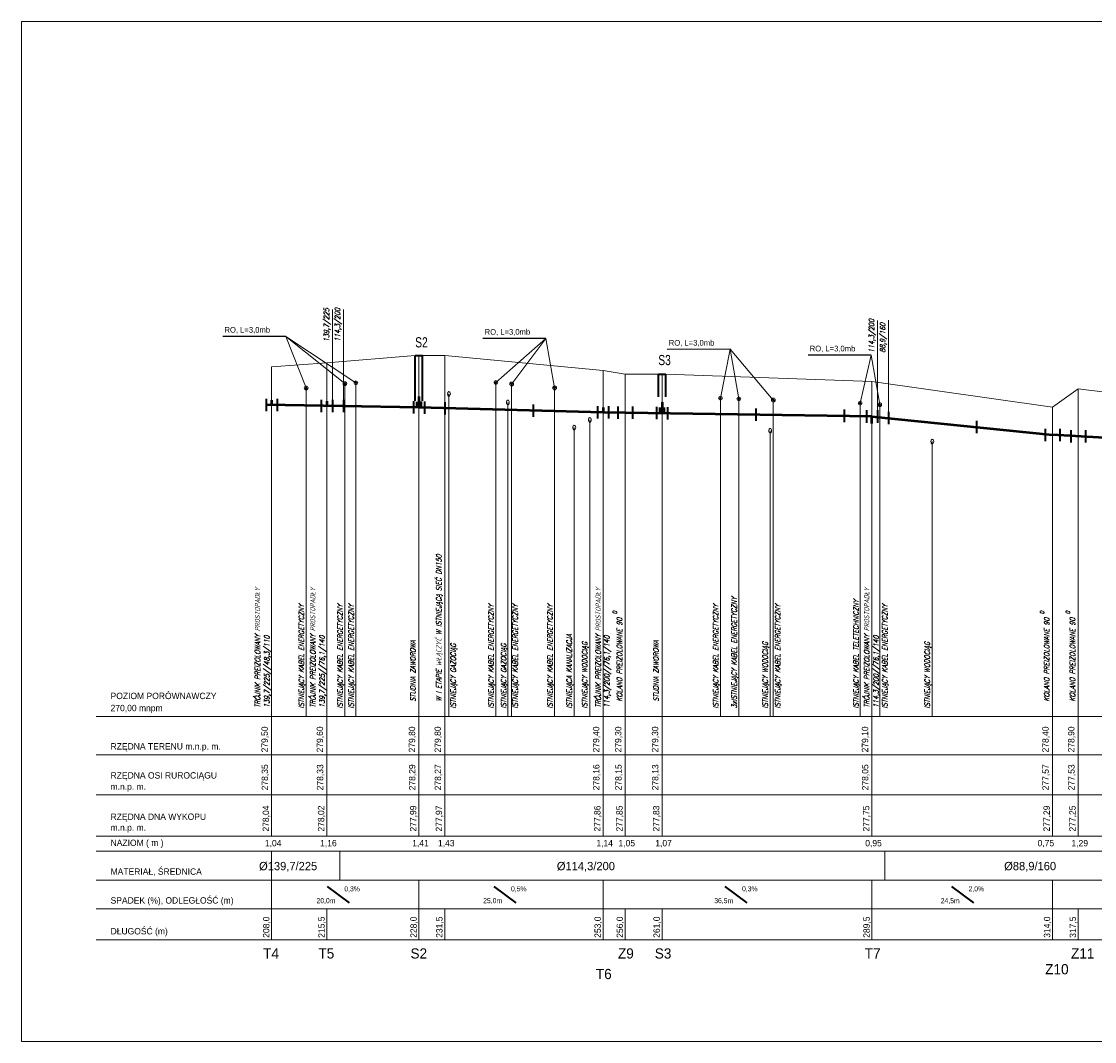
# Model space of a CAD drawing. Extents: x 6567519 to 6569315, y 5583523 to 5585607.
# Tile 51 of 67: x 6568205 to 6568496, y 5584428 to 5584705. Entities that reach past the tile are written whole.
import ezdxf

# ---------------------------------------------------------------- set-up
doc = ezdxf.new("R2010")
doc.units = 0
doc.linetypes.add('GAK', pattern=[3.5, 2, -0.7, 0.1, -0.7])
doc.linetypes.add('KOC', pattern=[2, 1.5, -0.5])
for name, color, linetype, lineweight in [('0-przyłącze', 7, 'CONTINUOUS', 50), ('monitorigng', 220, 'KOC', 30), ('pomocnicza', 140, 'CONTINUOUS', 30), ('siec', 7, 'GAK', 70), ('tekst', 2, 'CONTINUOUS', 20)]:
    doc.layers.add(name, color=color, linetype=linetype, lineweight=lineweight)
doc.layers.add('tabela', color=141, linetype='CONTINUOUS')
doc.styles.add('ULICA', font='SIMPLEX', dxfattribs={"width": 0.8, "oblique": 15.00003, "height": 1.25})

msp = doc.modelspace()

# ---------------------------------------------------------------- linework, layer by layer
at = {"layer": '0-przyłącze', "color": 0, "lineweight": 25}
for p, q in [((6568276.518, 5584619.183), (6568259.415, 5584619.182)), ((6568347.151, 5584618.625), (6568330.048, 5584618.624)), ((6568397.151, 5584615.671), (6568380.048, 5584615.669)), ((6568435.415, 5584614.1), (6568418.312, 5584614.098))]:
    msp.add_line(p, q, dxfattribs=at)
at = {"layer": '0-przyłącze', "color": 1, "linetype": 'ByBlock', "lineweight": 40}
for p, q in [((6568274.149, 5584602.212), (6568274.149, 5584598.854)), ((6568271.155, 5584602.209), (6568271.155, 5584598.851)), ((6568286.155, 5584601.947), (6568286.155, 5584598.589)), ((6568289.149, 5584601.949), (6568289.149, 5584598.591)), ((6568292.147, 5584601.949), (6568292.147, 5584598.591)), ((6568311.138, 5584601.565), (6568311.138, 5584598.206)), ((6568314.124, 5584601.5), (6568314.124, 5584598.142)), ((6568319.652, 5584601.356), (6568319.652, 5584597.998)), ((6568343.644, 5584600.732), (6568343.644, 5584597.374)), ((6568361.155, 5584600.209), (6568361.155, 5584596.851)), ((6568364.149, 5584600.212), (6568364.149, 5584596.854)), ((6568366.667, 5584600.118), (6568366.667, 5584596.76)), ((6568370.654, 5584600.113), (6568370.654, 5584596.754)), ((6568377.138, 5584600.024), (6568377.138, 5584596.665)), ((6568380.124, 5584599.959), (6568380.124, 5584596.6)), ((6568404.122, 5584599.626), (6568404.122, 5584596.268)), ((6568428.119, 5584599.294), (6568428.119, 5584595.935)), ((6568434.155, 5584599.109), (6568434.155, 5584595.751)), ((6568437.149, 5584599.112), (6568437.149, 5584595.754)), ((6568440.147, 5584598.68), (6568440.147, 5584595.321)), ((6568464.023, 5584596.243), (6568464.023, 5584592.885)), ((6568482.667, 5584594.109), (6568482.667, 5584590.75)), ((6568486.654, 5584594.103), (6568486.654, 5584590.745)), ((6568489.667, 5584593.702), (6568489.667, 5584590.343)), ((6568493.654, 5584593.696), (6568493.654, 5584590.338))]:
    msp.add_line(p, q, dxfattribs=at)
at = {"layer": '0-przyłącze', "color": 0, "lineweight": 20, "extrusion": (0, 0, -1)}
for centre in [(6568320.815, 5584603.561), (6568336.815, 5584601.257), (6568359.039, 5584596.494), (6568354.832, 5584594.415), (6568408.039, 5584593.558), (6568452.039, 5584590.618)]:
    msp.add_ellipse(centre, major_axis=(0, 0.646), ratio=0.5936938, dxfattribs=at)
at = {"layer": 'monitorigng', "color": 1, "linetype": 'ByBlock', "lineweight": 20}
for p, q in [((6568282.011, 5584515.959), (6568282.011, 5584605.583)), ((6568292.511, 5584515.959), (6568292.511, 5584606.348)), ((6568295.511, 5584515.959), (6568295.511, 5584606.588)), ((6568333.508, 5584515.959), (6568333.508, 5584606.67)), ((6568337.804, 5584515.959), (6568337.804, 5584606.27)), ((6568349.508, 5584515.959), (6568349.508, 5584605.182)), ((6568394.508, 5584515.959), (6568394.508, 5584602.403)), ((6568399.508, 5584515.959), (6568399.508, 5584602.227)), ((6568408.864, 5584515.959), (6568408.864, 5584601.899)), ((6568437.772, 5584515.959), (6568437.772, 5584600.656))]:
    msp.add_line(p, q, dxfattribs=at)
at = {"layer": 'monitorigng', "color": 2, "linetype": 'ByBlock', "lineweight": 20}
for p, q in [((6568320.815, 5584515.959), (6568320.815, 5584603.561)), ((6568336.815, 5584515.959), (6568336.815, 5584601.257))]:
    msp.add_line(p, q, dxfattribs=at)
at = {"layer": 'monitorigng', "color": 40, "linetype": 'ByBlock', "lineweight": 20}
msp.add_line((6568432.43, 5584515.959), (6568432.43, 5584601.072), dxfattribs=at)
at = {"layer": 'monitorigng', "color": 5, "linetype": 'ByBlock', "lineweight": 20}
for p, q in [((6568359.039, 5584515.959), (6568359.039, 5584596.494)), ((6568408.039, 5584515.959), (6568408.039, 5584593.558)), ((6568452.039, 5584515.959), (6568452.039, 5584590.618))]:
    msp.add_line(p, q, dxfattribs=at)
at = {"layer": 'monitorigng', "color": 44, "linetype": 'ByBlock', "lineweight": 20}
msp.add_line((6568354.832, 5584515.959), (6568354.832, 5584594.415), dxfattribs=at)
at = {"layer": 'pomocnicza', "color": 0, "lineweight": 20}
for p, q in [((6568272.652, 5584483.498), (6568272.652, 5584515.959)), ((6568287.652, 5584483.498), (6568287.652, 5584515.959)), ((6568312.652, 5584483.498), (6568312.652, 5584515.959)), ((6568319.652, 5584483.498), (6568319.652, 5584515.959)), ((6568362.652, 5584483.498), (6568362.652, 5584515.959)), ((6568368.652, 5584483.498), (6568368.652, 5584515.959)), ((6568378.652, 5584483.498), (6568378.652, 5584515.959)), ((6568435.652, 5584483.498), (6568435.652, 5584515.959)), ((6568484.652, 5584483.498), (6568484.652, 5584515.959)), ((6568491.652, 5584483.498), (6568491.652, 5584515.959)), ((6568272.652, 5584455.345), (6568272.652, 5584479.387)), ((6568312.652, 5584455.345), (6568312.652, 5584471.541)), ((6568362.652, 5584455.345), (6568362.652, 5584471.541)), ((6568435.652, 5584455.345), (6568435.652, 5584471.541)), ((6568484.652, 5584455.345), (6568484.652, 5584471.541)), ((6568287.652, 5584455.345), (6568287.652, 5584463.721)), ((6568319.652, 5584455.345), (6568319.652, 5584463.721)), ((6568368.652, 5584455.345), (6568368.652, 5584463.721)), ((6568378.652, 5584455.345), (6568378.652, 5584463.721)), ((6568491.652, 5584455.345), (6568491.652, 5584463.721))]:
    msp.add_line(p, q, dxfattribs=at)
at = {"layer": 'siec', "linetype": 'ByBlock', "lineweight": 20}
for p, q in [((6568204.74, 5584704.702), (6568778.941, 5584704.702)), ((6568204.74, 5584704.702), (6568204.74, 5584427.702)), ((6568289.149, 5584601.949), (6568289.149, 5584626.481)), ((6568292.147, 5584601.501), (6568292.147, 5584626.528)), ((6568437.149, 5584598.985), (6568437.149, 5584623.517)), ((6568440.147, 5584598.537), (6568440.147, 5584623.564)), ((6568276.518, 5584619.183), (6568282.048, 5584605.182)), ((6568276.518, 5584619.183), (6568292.548, 5584606.348)), ((6568276.518, 5584619.183), (6568295.548, 5584606.588)), ((6568347.151, 5584618.625), (6568333.545, 5584606.67)), ((6568347.151, 5584618.625), (6568337.842, 5584606.27)), ((6568347.151, 5584618.625), (6568349.508, 5584605.182)), ((6568311.655, 5584613.959), (6568287.652, 5584611.959)), ((6568312.652, 5584515.959), (6568312.652, 5584613.959)), ((6568319.652, 5584613.959), (6568313.65, 5584613.959)), ((6568319.652, 5584515.959), (6568319.652, 5584613.959)), ((6568362.652, 5584609.959), (6568319.652, 5584613.959)), ((6568397.151, 5584615.671), (6568394.508, 5584602.403)), ((6568397.151, 5584615.671), (6568399.508, 5584602.227)), ((6568397.151, 5584615.671), (6568408.864, 5584601.899)), ((6568435.415, 5584614.1), (6568432.43, 5584601.072)), ((6568435.415, 5584614.1), (6568437.772, 5584600.656)), ((6568287.652, 5584611.959), (6568272.652, 5584610.959)), ((6568272.652, 5584515.959), (6568272.652, 5584610.959)), ((6568287.652, 5584515.959), (6568287.652, 5584611.959)), ((6568362.652, 5584515.959), (6568362.652, 5584609.959)), ((6568368.652, 5584608.959), (6568362.652, 5584609.959)), ((6568377.66, 5584608.96), (6568368.652, 5584608.959)), ((6568368.652, 5584515.959), (6568368.652, 5584608.959)), ((6568378.652, 5584515.959), (6568378.652, 5584608.959)), ((6568435.652, 5584606.959), (6568379.649, 5584608.959)), ((6568435.652, 5584515.959), (6568435.652, 5584606.959)), ((6568484.652, 5584599.959), (6568435.652, 5584606.959)), ((6568491.652, 5584604.959), (6568484.652, 5584599.959)), ((6568491.652, 5584515.959), (6568491.652, 5584604.959)), ((6568499.652, 5584603.959), (6568491.652, 5584604.959)), ((6568484.652, 5584515.959), (6568484.652, 5584599.959)), ((6568204.74, 5584427.702), (6568778.941, 5584427.702))]:
    msp.add_line(p, q, dxfattribs=at)
at = {"layer": 'siec', "color": 0, "linetype": 'ByBlock', "lineweight": 35}
for p, q in [((6568311.65, 5584601.667), (6568311.66, 5584613.959)), ((6568313.65, 5584601.667), (6568313.649, 5584613.959)), ((6568377.655, 5584602.813), (6568377.66, 5584608.959)), ((6568379.65, 5584602.813), (6568379.649, 5584608.959))]:
    msp.add_line(p, q, dxfattribs=at)
at = {"layer": 'siec', "color": 0, "linetype": 'ByBlock', "lineweight": 40}
for p, q in [((6568311.655, 5584613.959), (6568313.65, 5584613.959)), ((6568377.655, 5584608.959), (6568379.65, 5584608.959))]:
    msp.add_line(p, q, dxfattribs=at)
at = {"layer": 'siec', "color": 0, "linetype": 'ByBlock', "lineweight": 50}
for p, q in [((6568312.652, 5584602.887), (6568312.652, 5584599.859)), ((6568312.096, 5584601.444), (6568312.096, 5584599.869)), ((6568313.148, 5584601.459), (6568313.148, 5584599.846)), ((6568378.096, 5584599.903), (6568378.096, 5584598.326)), ((6568378.652, 5584601.346), (6568378.652, 5584598.318)), ((6568379.148, 5584599.918), (6568379.148, 5584598.31))]:
    msp.add_line(p, q, dxfattribs=at)
at = {"layer": 'siec', "linetype": 'ByBlock', "lineweight": 50}
for p, q in [((6568312.652, 5584599.859), (6568271.155, 5584600.585)), ((6568272.652, 5584601.899), (6568272.652, 5584600.559)), ((6568287.652, 5584601.637), (6568287.652, 5584600.296)), ((6568362.652, 5584598.559), (6568312.652, 5584599.859)), ((6568362.652, 5584599.899), (6568362.652, 5584598.559)), ((6568435.652, 5584597.459), (6568362.652, 5584598.559)), ((6568435.652, 5584595.503), (6568435.652, 5584597.459)), ((6568435.652, 5584597.459), (6568484.652, 5584592.459)), ((6568527.652, 5584589.959), (6568484.652, 5584592.459))]:
    msp.add_line(p, q, dxfattribs=at)
at = {"layer": 'siec', "color": 0, "linetype": 'ByBlock', "lineweight": 20}
for p, q in [((6568291.152, 5584471.541), (6568291.152, 5584479.387)), ((6568439.152, 5584471.541), (6568439.152, 5584479.387))]:
    msp.add_line(p, q, dxfattribs=at)
at = {"layer": 'siec', "linetype": 'Continuous', "lineweight": 20}
for centre in [(6568282.048, 5584605.182), (6568292.548, 5584606.348), (6568295.548, 5584606.588), (6568333.545, 5584606.67), (6568337.842, 5584606.27), (6568349.508, 5584605.182), (6568394.508, 5584602.403), (6568399.508, 5584602.227), (6568408.864, 5584601.899), (6568432.43, 5584601.072), (6568437.772, 5584600.656)]:
    msp.add_circle(centre, 0.508, dxfattribs=at)
at = {"layer": 'siec', "linetype": 'ByBlock', "lineweight": 20}
for centre in [(6568282.048, 5584605.182), (6568292.548, 5584606.348), (6568295.548, 5584606.588), (6568333.545, 5584606.67), (6568337.842, 5584606.27), (6568349.508, 5584605.182), (6568394.508, 5584602.403), (6568399.508, 5584602.227), (6568408.864, 5584601.899), (6568432.43, 5584601.072), (6568437.772, 5584600.656)]:
    msp.add_circle(centre, 0.216, dxfattribs=at)
at = {"layer": 'tabela', "color": 0, "linetype": 'ByBlock', "lineweight": 20}
for p, q in [((6568224.998, 5584515.959), (6568664.652, 5584515.959)), ((6568224.998, 5584505.552), (6568664.652, 5584505.552)), ((6568224.998, 5584494.691), (6568664.652, 5584494.691)), ((6568224.998, 5584494.691), (6568664.652, 5584494.691)), ((6568224.998, 5584483.498), (6568664.652, 5584483.498)), ((6568224.998, 5584479.387), (6568668.152, 5584479.387)), ((6568224.998, 5584471.541), (6568668.152, 5584471.541)), ((6568224.998, 5584471.541), (6568668.152, 5584471.541)), ((6568224.998, 5584471.541), (6568668.152, 5584471.541)), ((6568224.998, 5584463.721), (6568664.652, 5584463.721)), ((6568224.998, 5584463.721), (6568664.652, 5584463.721)), ((6568224.998, 5584455.345), (6568664.652, 5584455.345))]:
    msp.add_line(p, q, dxfattribs=at)
at = {"layer": 'tekst', "color": 0, "linetype": 'ByBlock', "lineweight": 40}
for p, q in [((6568287.748, 5584469.821), (6568293.742, 5584465.333)), ((6568333.003, 5584469.821), (6568338.997, 5584465.333)), ((6568395.73, 5584469.821), (6568401.723, 5584465.333)), ((6568457.228, 5584469.821), (6568463.222, 5584465.333))]:
    msp.add_line(p, q, dxfattribs=at)

# ---------------------------------------------------------------- texts
at = {"layer": 'pomocnicza', "color": 0, "linetype": 'ByBlock', "lineweight": 20, "style": 'ULICA', "oblique": 15.00003, "width": 0.8}
for s, height, p in [('139,7/225', 1.4, (6568288.249, 5584617.667)), ('114,3/200', 1.4, (6568291.249, 5584617.714)), ('114,3/200', 1.4, (6568436.249, 5584614.703)), ('88,9/160', 1.4, (6568439.249, 5584614.75)), ('W I ETAPIE WŁĄCZYĆ W ISTNIEJĄCĄ SIEĆ DN150', 1.4, (6568318.74, 5584520.017)), ('TRÓJNIK PREIZOLOWANY PROSTOPADŁY', 1.4, (6568269.532, 5584518.318)), ('TRÓJNIK PREIZOLOWANY PROSTOPADŁY', 1.4, (6568284.532, 5584518.318)), ('TRÓJNIK PREIZOLOWANY PROSTOPADŁY', 1.4, (6568362.021, 5584518.318)), ('TRÓJNIK PREIZOLOWANY PROSTOPADŁY', 1.4, (6568434.934, 5584518.318)), ('0', 1.12, (6568366.412, 5584543.731)), ('3xISTNIEJĄCY KABEL ENERGETYCZNY', 1.4, (6568398.94, 5584518.126)), ('ISTNIEJĄCY KABEL TELETECHNICZNY', 1.4, (6568432.002, 5584518.126)), ('0', 1.12, (6568482.412, 5584543.731)), ('0', 1.12, (6568489.412, 5584543.731)), ('ISTNIEJĄCY KABEL ENERGETYCZNY', 1.4, (6568281.442, 5584518.126)), ('ISTNIEJĄCY KABEL ENERGETYCZNY', 1.4, (6568291.942, 5584518.126)), ('ISTNIEJĄCY KABEL ENERGETYCZNY', 1.4, (6568294.942, 5584518.126)), ('ISTNIEJĄCY KABEL ENERGETYCZNY', 1.4, (6568332.94, 5584518.126)), ('ISTNIEJĄCY KABEL ENERGETYCZNY', 1.4, (6568339.482, 5584518.126)), ('ISTNIEJĄCY KABEL ENERGETYCZNY', 1.4, (6568348.94, 5584518.126)), ('ISTNIEJĄCY KABEL ENERGETYCZNY', 1.4, (6568393.94, 5584518.126)), ('ISTNIEJĄCY KABEL ENERGETYCZNY', 1.4, (6568410.768, 5584518.126)), ('ISTNIEJĄCY KABEL ENERGETYCZNY', 1.4, (6568439.841, 5584518.126)), ('KOLANO PREIZOLOWANE 90', 1.4, (6568367.797, 5584520.017)), ('KOLANO PREIZOLOWANE 90', 1.4, (6568483.797, 5584520.017)), ('KOLANO PREIZOLOWANE 90', 1.4, (6568490.797, 5584520.017)), ('STUDNIA ZAWOROWA', 1.4, (6568311.74, 5584520.017)), ('ISTNIEJĄCY GAZOCIĄG', 1.4, (6568322.659, 5584518.126)), ('ISTNIEJĄCY GAZOCIĄG', 1.4, (6568336.358, 5584518.126)), ('ISTNIEJĄCA KANALIZACJA', 1.4, (6568354.155, 5584518.126)), ('ISTNIEJĄCY WODOCIĄG', 1.4, (6568358.362, 5584518.126)), ('STUDNIA ZAWOROWA', 1.4, (6568377.74, 5584520.017)), ('ISTNIEJĄCY WODOCIĄG', 1.4, (6568407.362, 5584518.126)), ('ISTNIEJĄCY WODOCIĄG', 1.4, (6568451.362, 5584518.126)), ('139,7/225//48,3/110', 1.4, (6568272.053, 5584518.318)), ('139,7/225//76,1/140', 1.4, (6568287.053, 5584518.318)), ('114,3/200//76,1/140', 1.4, (6568364.359, 5584518.318)), ('114,3/200//76,1/140', 1.4, (6568437.455, 5584518.318))]:
    msp.add_text(s, height=height, rotation=90, dxfattribs=at).set_placement(p)
at = {"layer": 'tekst', "color": 141, "lineweight": 20}
for p in [(6568259.86, 5584620.188), (6568330.493, 5584619.63), (6568380.493, 5584616.675), (6568418.757, 5584615.104)]:
    msp.add_text('RO, L=3,0mb', height=1.54829, dxfattribs=at).set_placement(p)
at = {"layer": 'tekst', "color": 0, "lineweight": 20}
for s, height, width, p in [('S2', 2.7648, 0.75, (6568311.647, 5584616.195)), ('S3', 2.7648, 0.75, (6568377.647, 5584611.378)), ('0,3%%%', 1.38, 0.8, (6568292.407, 5584468.494)), ('0,5%%%', 1.38, 0.8, (6568337.662, 5584468.494)), ('0,3%%%', 1.38, 0.8, (6568400.388, 5584468.494)), ('2,0%%%', 1.38, 0.8, (6568461.886, 5584468.494)), ('20,0m', 1.38, 0.8, (6568284.848, 5584465.275)), ('25,0m', 1.38, 0.8, (6568330.103, 5584465.275)), ('36,5m', 1.38, 0.8, (6568392.83, 5584465.275)), ('24,5m', 1.38, 0.8, (6568454.328, 5584465.275))]:
    msp.add_text(s, height=height, dxfattribs=dict(at, width=width)).set_placement(p)
for s, height, p in [('POZIOM PORÓWNAWCZY ', 1.728, (6568228.938, 5584520.687)), ('270,00 mnpm', 1.728, (6568228.938, 5584517.405)), ('RZĘDNA TERENU m.n.p. m.', 1.728, (6568228.938, 5584506.999)), ('RZĘDNA OSI RUROCIĄGU ', 1.728, (6568228.938, 5584499.113)), ('m.n.p. m.', 1.728, (6568228.938, 5584496.068)), ('RZĘDNA DNA WYKOPU', 1.728, (6568228.938, 5584487.892)), ('m.n.p. m.', 1.728, (6568228.938, 5584484.945)), ('NAZIOM ( m )', 1.728, (6568228.938, 5584480.804)), ('1,04', 1.728, (6568270.829, 5584480.722)), ('1,16', 1.728, (6568285.829, 5584480.722)), ('1,41', 1.728, (6568310.829, 5584480.722)), ('1,43', 1.728, (6568317.829, 5584480.722)), ('1,14', 1.728, (6568360.829, 5584480.722)), ('1,05', 1.728, (6568366.829, 5584480.722)), ('1,07', 1.728, (6568376.829, 5584480.722)), ('0,95', 1.728, (6568433.829, 5584480.722)), ('0,75', 1.728, (6568480.621, 5584480.722)), ('1,29', 1.728, (6568489.829, 5584480.722)), ('MATERIAŁ, ŚREDNICA', 1.728, (6568228.938, 5584472.987)), ('%%C139,7/225', 2.2574, (6568269.261, 5584474.22)), ('%%C114,3/200', 2.2574, (6568350.099, 5584474.22)), ('%%C88,9/160', 2.2574, (6568471.554, 5584474.22)), ('SPADEK (%), ODLEGŁOŚĆ (m)', 1.728, (6568228.938, 5584465.167)), ('DŁUGOŚĆ (m)', 1.728, (6568228.938, 5584456.791)), ('T4', 2.7648, (6568270.355, 5584450.246)), ('T5', 2.7648, (6568285.355, 5584450.246)), ('S2', 2.7648, (6568310.355, 5584450.246)), ('Z9', 2.7648, (6568366.684, 5584450.246)), ('S3', 2.7648, (6568376.684, 5584450.246)), ('T7', 2.7648, (6568433.684, 5584450.246)), ('Z11', 2.7648, (6568489.684, 5584450.246)), ('Z10', 2.7648, (6568482.684, 5584445.965)), ('T6', 2.7648, (6568360.684, 5584444.653))]:
    msp.add_text(s, height=height, dxfattribs=at).set_placement(p)
for s, p in [('279,50', (6568271.628, 5584506.204)), ('279,60', (6568286.628, 5584506.204)), ('279,80', (6568311.628, 5584506.204)), ('279,80', (6568318.628, 5584506.204)), ('279,40', (6568361.628, 5584506.204)), ('279,30', (6568367.628, 5584506.204)), ('279,30', (6568377.628, 5584506.204)), ('279,10', (6568434.628, 5584506.204)), ('278,40', (6568483.628, 5584506.204)), ('278,90', (6568490.628, 5584506.204)), ('278,35', (6568271.672, 5584495.911)), ('278,33', (6568286.672, 5584495.911)), ('278,29', (6568311.672, 5584495.911)), ('278,27', (6568318.672, 5584495.911)), ('278,16', (6568361.672, 5584495.911)), ('278,15', (6568367.672, 5584495.911)), ('278,13', (6568377.672, 5584495.911)), ('278,05', (6568434.672, 5584495.911)), ('277,57', (6568483.672, 5584495.911)), ('277,53', (6568490.672, 5584495.911)), ('278,04', (6568271.949, 5584484.718)), ('278,02', (6568286.949, 5584484.718)), ('277,99', (6568311.949, 5584484.718)), ('277,97', (6568318.949, 5584484.718)), ('277,86', (6568361.949, 5584484.718)), ('277,85', (6568367.949, 5584484.718)), ('277,83', (6568377.949, 5584484.718)), ('277,75', (6568434.949, 5584484.718)), ('277,29', (6568483.949, 5584484.718)), ('277,25', (6568490.949, 5584484.718)), ('208,0', (6568272.051, 5584455.869)), ('215,5', (6568287.051, 5584455.869)), ('228,0', (6568312.051, 5584455.869)), ('231,5', (6568319.051, 5584455.869)), ('253,0', (6568362.051, 5584455.869)), ('256,0', (6568368.051, 5584455.869)), ('261,0', (6568378.051, 5584455.869)), ('289,5', (6568435.051, 5584455.869)), ('314,0', (6568484.051, 5584455.869)), ('317,5', (6568491.051, 5584455.869))]:
    msp.add_text(s, height=1.728, rotation=90, dxfattribs=at).set_placement(p)

doc.saveas('drawing.dxf')
